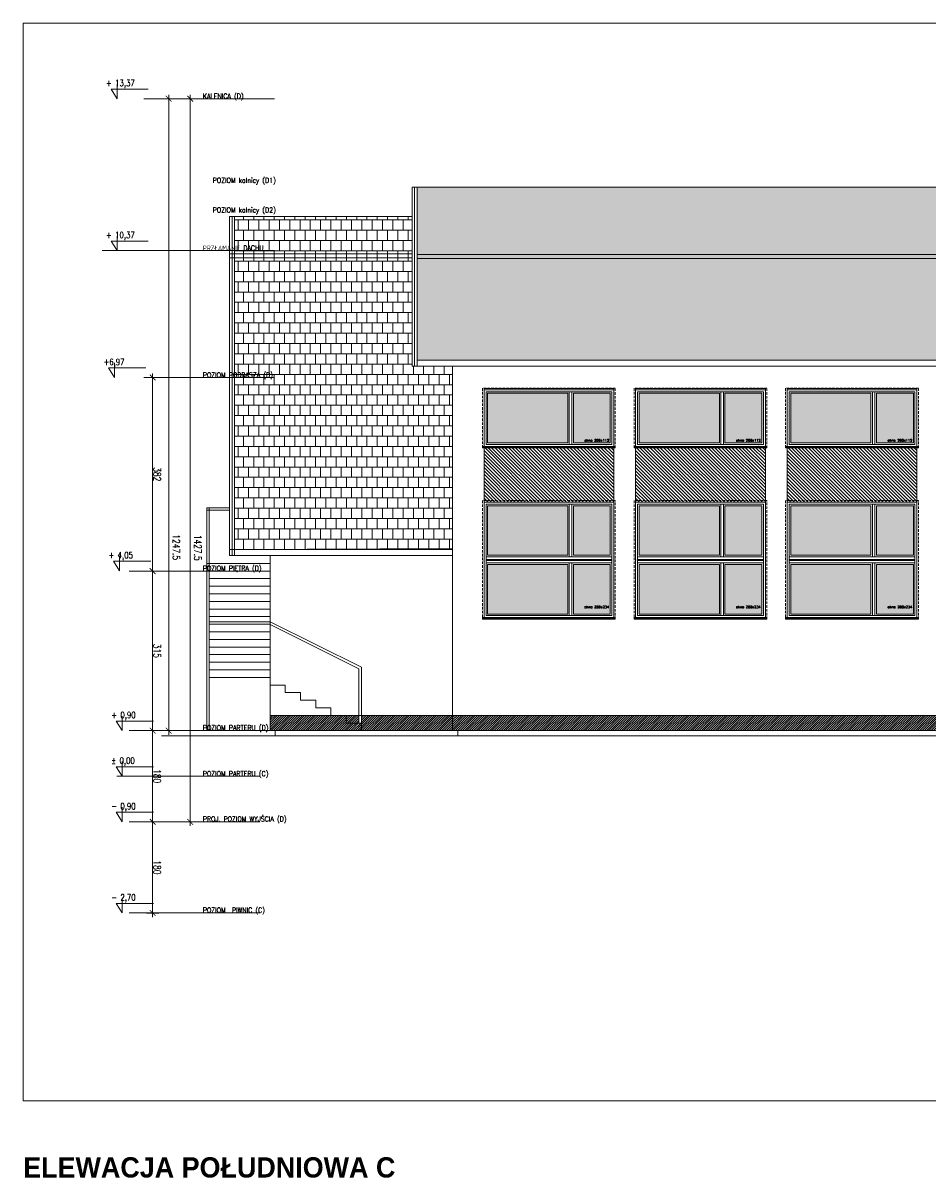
# Model space of a CAD drawing. Header units: millimetres. Extents: x -82287 to 177822, y -399756 to 0.
# Tile 9 of 228: x 47704 to 49488, y -238970 to -236685. Entities that reach past the tile are written whole.
import ezdxf
from ezdxf.enums import TextEntityAlignment as Align

# ---------------------------------------------------------------- set-up
doc = ezdxf.new("R2010")
doc.units = ezdxf.units.MM
doc.header["$MEASUREMENT"] = 0
doc.linetypes.add('SUŁOSZOWA - PB 21 03$0$CARKOVANA', pattern=[7.5, 5, -2.5])
doc.layers.get('DEFPOINTS').update_dxf_attribs({"lineweight": 50})
doc.layers.add('FL_XREF', color=252, linetype='Continuous')
for name, color, linetype, lineweight in [('SUŁOSZOWA - PB 21 03$0$! opisy okien elewacja', 251, 'Continuous', 0), ('SUŁOSZOWA - PB 21 03$0$!! 0_ Istn-okna', 251, 'Continuous', 0), ('SUŁOSZOWA - PB 21 03$0$!! 0_ Istn-sciany', 251, 'Continuous', 0), ('SUŁOSZOWA - PB 21 03$0$!! 0_ Opis', 251, 'Continuous', 0), ('SUŁOSZOWA - PB 21 03$0$!! 0_ WIDOK ELEWACJA', 251, 'Continuous', 0), ('SUŁOSZOWA - PB 21 03$0$!! 0_Istn-cienka', 251, 'Continuous', 0), ('SUŁOSZOWA - PB 21 03$0$!! 0_Opis_pom', 251, 'Continuous', 0), ('SUŁOSZOWA - PB 21 03$0$!! 1_ELEWACJA KOLOR', 251, 'Continuous', 0), ('SUŁOSZOWA - PB 21 03$0$!! 1_Hatch dach', 251, 'Continuous', 0), ('SUŁOSZOWA - PB 21 03$0$!! 1_OPIS POM NOWE', 251, 'Continuous', 0), ('SUŁOSZOWA - PB 21 03$0$!! 2_ELEWACJA COKÓŁ', 251, 'Continuous', 0), ('SUŁOSZOWA - PB 21 03$0$!! 2_NOWE OKNA WIDOk - remont', 251, 'Continuous', 0), ('SUŁOSZOWA - PB 21 03$0$!! 2_TYNK OBRYS', 251, 'Continuous', 0), ('SUŁOSZOWA - PB 21 03$0$0-rzedne-blok', 251, 'Continuous', 0)]:
    doc.layers.add(name, color=color, linetype=linetype, lineweight=lineweight)
doc.layers.add('SUŁOSZOWA - PB 21 03$0$ND', color=251, linetype='Continuous', lineweight=0, plot=False)
doc.styles.add('SUŁOSZOWA - PB 21 03$0$ARIAL', font='tahoma.ttf')
doc.styles.add('SUŁOSZOWA - PB 21 03$0$DEUTSCH', font='SIMPLEX8')
doc.styles.add('SUŁOSZOWA - PB 21 03$0$SIMPLEX', font='simplex.shx', dxfattribs={"width": 0.77})
doc.styles.add('SUŁOSZOWA - PB 21 03$0$STYLE10', font='arialbd.ttf')
doc.styles.add('SUŁOSZOWA - PB 21 03$0$TXT', font='simplex.shx')
doc.dimstyles.new('SUŁOSZOWA - PB 21 03$0$OL PB 100', dxfattribs={"dimscale": 4, "dimtxt": 3.5, "dimasz": 0.2, "dimexe": 10, "dimexo": 10, "dimgap": 0.5, "dimtad": 1, "dimdec": 1, "dimrnd": 0.5, "dimzin": 9, "dimdsep": 46, "dimtxsty": 'SUŁOSZOWA - PB 21 03$0$SIMPLEX', "dimblk": 'SUŁOSZOWA - PB 21 03$0$thick_MSz', "dimcen": 0.05, "dimdle": 8, "dimse1": 1, "dimse2": 1, "dimclrd": 256, "dimclre": 256, "dimclrt": 3, "dimadec": 1, "dimazin": 2, "dimtfac": 1, "dimtdec": 1, "dimtix": 1, "dimtofl": 0, "dimtmove": 2, "dimatfit": 3, "dimldrblk": 'SUŁOSZOWA - PB 21 03$0$thick_MSz', "dimfxl": 10, "dimfxlon": 1, "dimtolj": 1, "dimlwd": -1, "dimlwe": -1, "dimarcsym": 0})
pattern_1 = [(45, (-1039.1575, -35668.7665), (-2.24506403, 2.24506403), [])]
pattern_2 = [(180, (0, 0), (-0.79375, -1.5875), [0, -1.5875])]
pattern_3 = [(180, (0, 0), (-2e-15, -20.32), []), (270, (0, 0), (10.16, -20.32), [20.32, -20.32])]

# ---------------------------------------------------------------- blocks, each defined once
blk = doc.blocks.new('SUŁOSZOWA - PB 21 03$0$okno 266x234')
at = {"layer": 'SUŁOSZOWA - PB 21 03$0$!! 1_Hatch dach', "true_color": 0x575757}
h = blk.add_hatch(dxfattribs=at)
h.set_pattern_fill('ANSI31', color=251, scale=0.3, angle=180)
h.set_pattern_definition([(225, (0, 0), (0.67351921, -0.67351921), [])])
h.paths.add_polyline_path([(212, 10817.5), (-50, 10817.5), (-50, 10820.5), (212, 10820.5)])
h = blk.add_hatch(dxfattribs=at)
h.set_pattern_fill('DOTS', color=251, angle=180)
h.set_pattern_definition(pattern_2)
h.paths.add_polyline_path([(43.8, 10596.5), (202, 10596.5), (202, 10694.5), (43.8, 10694.5)])
h.paths.add_polyline_path([(43.8, 10712.5), (202, 10712.5), (202, 10810.5), (43.8, 10810.5)])
h.paths.add_polyline_path([(32.8, 10596.5), (-40, 10596.5), (-40, 10694.5), (32.8, 10694.5)])
h.paths.add_polyline_path([(32.8, 10712.5), (-40, 10712.5), (-40, 10810.5), (32.8, 10810.5)])
at = {"layer": 'SUŁOSZOWA - PB 21 03$0$! opisy okien elewacja'}
for p in [(-33, 10817.5), (209, 10817.5), (209, 10703.5), (-47, 10589.5), (195, 10589.5)]:
    blk.add_point(p, dxfattribs=at)
at = {"layer": 'SUŁOSZOWA - PB 21 03$0$!! 0_ Istn-okna'}
for p, q in [((205, 10709.5), (-43, 10709.5)), ((205, 10704.5), (-43, 10704.5)), ((205, 10702.5), (-43, 10702.5)), ((205, 10697.5), (-43, 10697.5))]:
    blk.add_line(p, q, dxfattribs=at)
at = {"layer": 'SUŁOSZOWA - PB 21 03$0$!! 0_ Istn-okna', "linetype": 'SUŁOSZOWA - PB 21 03$0$CARKOVANA', "lineweight": 5}
blk.add_lwpolyline([(212, 10820.5), (-50, 10820.5), (-50, 10586.5), (212, 10586.5)], close=True, dxfattribs=at)
at = {"layer": 'SUŁOSZOWA - PB 21 03$0$!! 0_ Istn-okna'}
for points in [[(212, 10817.5), (-50, 10817.5), (-50, 10820.5), (212, 10820.5)], [(209, 10817.5), (-47, 10817.5), (-47, 10589.5), (209, 10589.5)], [(205, 10813.5), (-43, 10813.5), (-43, 10593.5), (205, 10593.5)], [(32.8, 10712.5), (-40, 10712.5), (-40, 10810.5), (32.8, 10810.5)], [(43.8, 10712.5), (202, 10712.5), (202, 10810.5), (43.8, 10810.5)], [(32.8, 10596.5), (-40, 10596.5), (-40, 10694.5), (32.8, 10694.5)], [(43.8, 10596.5), (202, 10596.5), (202, 10694.5), (43.8, 10694.5)]]:
    blk.add_lwpolyline(points, close=True, dxfattribs=at)
for points in [[(35.8, 10709.5), (35.8, 10813.5)], [(40.8, 10709.5), (40.8, 10813.5)], [(35.8, 10593.5), (35.8, 10697.5)], [(35.8, 10593.5), (35.8, 10697.5)], [(40.8, 10593.5), (40.8, 10697.5)], [(40.8, 10593.5), (40.8, 10697.5)]]:
    blk.add_lwpolyline(points, dxfattribs=at)
at = {"insert": (10.9, 10793.9), "char_height": 5, "attachment_point": 1, "rotation": 180, "style": 'SUŁOSZOWA - PB 21 03$0$TXT'}
blk.add_mtext_dynamic_manual_height_columns('okno 266x234', width=52.63, gutter_width=75, heights=[0], dxfattribs=at)
blk = doc.blocks.new('SUŁOSZOWA - PB 21 03$0$okno 266x112')
at = {"layer": 'SUŁOSZOWA - PB 21 03$0$!! 1_Hatch dach', "true_color": 0x575757}
h = blk.add_hatch(dxfattribs=at)
h.set_pattern_fill('ANSI31', color=251, scale=0.05, angle=180)
h.set_pattern_definition([(225, (48759.55389, -227260.51076), (0.11225320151, -0.11225320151), [])])
h.paths.add_polyline_path([(212, 10312.8), (-50, 10312.8), (-50, 10315.8), (212, 10315.8)])
h = blk.add_hatch(dxfattribs=at)
h.set_pattern_fill('DOTS', color=251, angle=180)
h.set_pattern_definition(pattern_2)
h.paths.add_polyline_path([(43.8, 10207.8), (202, 10207.8), (202, 10305.8), (43.8, 10305.8)])
h.paths.add_polyline_path([(32.8, 10207.8), (-40, 10207.8), (-40, 10305.8), (32.8, 10305.8)])
at = {"layer": 'SUŁOSZOWA - PB 21 03$0$! opisy okien elewacja'}
for p in [(-33, 10312.8), (209, 10314.3), (209, 10312.8), (209, 10308.3)]:
    blk.add_point(p, dxfattribs=at)
at = {"layer": 'SUŁOSZOWA - PB 21 03$0$!! 0_ Istn-okna', "linetype": 'SUŁOSZOWA - PB 21 03$0$CARKOVANA', "lineweight": 5}
blk.add_lwpolyline([(212, 10315.8), (-50, 10315.8), (-50, 10197.8), (212, 10197.8)], close=True, dxfattribs=at)
at = {"layer": 'SUŁOSZOWA - PB 21 03$0$!! 0_ Istn-okna'}
for points in [[(212, 10312.8), (-50, 10312.8), (-50, 10315.8), (212, 10315.8)], [(209, 10312.8), (-47, 10312.8), (-47, 10200.8), (209, 10200.8)], [(205, 10308.8), (-43, 10308.8), (-43, 10204.8), (205, 10204.8)], [(32.8, 10207.8), (-40, 10207.8), (-40, 10305.8), (32.8, 10305.8)], [(43.8, 10207.8), (202, 10207.8), (202, 10305.8), (43.8, 10305.8)]]:
    blk.add_lwpolyline(points, close=True, dxfattribs=at)
for points in [[(35.8, 10308.8), (-43, 10308.8)], [(35.8, 10204.8), (35.8, 10308.8)], [(205, 10308.8), (40.8, 10308.8)], [(40.8, 10204.8), (40.8, 10308.8)]]:
    blk.add_lwpolyline(points, dxfattribs=at)
at = {"insert": (10.9, 10298.3), "char_height": 5, "attachment_point": 1, "rotation": 180, "style": 'SUŁOSZOWA - PB 21 03$0$TXT'}
blk.add_mtext_dynamic_manual_height_columns('okno 266x112', width=52.63, gutter_width=75, heights=[0], dxfattribs=at)
blk = doc.blocks.new('SUŁOSZOWA - PB 21 03$0$D_kota')
for p, q in [((8.7, 0), (8.7, 23)), ((-0.8, 15), (8.7, 15)), ((8.7, 0), (-0.8, 15))]:
    blk.add_line(p, q)
blk.add_lwpolyline([(-0.8, 15), (57.9, 15)])
at = {"style": 'SUŁOSZOWA - PB 21 03$0$DEUTSCH', "width": 0.8}
blk.add_attdef('POZ.ARCH', (7.3, 19.7), '', height=10, dxfattribs=at)
blk = doc.blocks.new('SUŁOSZOWA - PB 21 03$0$thick_MSz')
for p, q in [((-10, 0), (10, 0)), ((0, 15), (0, -15))]:
    blk.add_line(p, q)
at = {"const_width": 2, "elevation": 2}
blk.add_lwpolyline([(-7.1, -7.1), (7.1, 7.1)], dxfattribs=at)
blk = doc.blocks.new('*D182')
at = {"layer": 'DEFPOINTS', "color": 0, "ltscale": 100, "transparency": 16777216}
for p in [(-7256.9, 8688.1), (-7256.9, 8610.3), (-6009.6, 8600.1)]:
    blk.add_point(p, dxfattribs=at)
at = {"layer": 'SUŁOSZOWA - PB 21 03$0$ND', "ltscale": 100, "transparency": 16777216}
blk.add_line((-6010.4, 8610.3), (-7256.1, 8610.3), dxfattribs=at)
at = {"layer": 'SUŁOSZOWA - PB 21 03$0$ND', "ltscale": 100, "transparency": 16777216, "xscale": 0.8, "yscale": 0.8, "zscale": 0.8}
for p, rotation in [((-7256.9, 8610.3), 180.0000000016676), ((-6009.6, 8610.3), 1.667526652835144e-09)]:
    blk.add_blockref('SUŁOSZOWA - PB 21 03$0$thick_MSz', p, dxfattribs=dict(at, rotation=rotation))
at = {"layer": 'SUŁOSZOWA - PB 21 03$0$ND', "color": 3, "ltscale": 100, "transparency": 16777216, "insert": (-6894.8, 8595.3), "char_height": 14, "attachment_point": 5, "rotation": 180, "style": 'SUŁOSZOWA - PB 21 03$0$SIMPLEX'}
blk.add_mtext('\\A1;1247.5', dxfattribs=at)
blk = doc.blocks.new('*D183')
at = {"layer": 'DEFPOINTS', "color": 0, "ltscale": 100, "transparency": 16777216}
for p in [(-7436.9, 8703.8), (-7256.9, 8703.8), (-7256.9, 8642)]:
    blk.add_point(p, dxfattribs=at)
at = {"layer": 'SUŁOSZOWA - PB 21 03$0$ND', "ltscale": 100, "transparency": 16777216}
blk.add_line((-7436.1, 8642), (-7257.7, 8642), dxfattribs=at)
at = {"layer": 'SUŁOSZOWA - PB 21 03$0$ND', "ltscale": 100, "transparency": 16777216, "xscale": 0.8, "yscale": 0.8, "zscale": 0.8}
for p, rotation in [((-7436.9, 8642), 180.0000000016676), ((-7256.9, 8642), 1.667526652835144e-09)]:
    blk.add_blockref('SUŁOSZOWA - PB 21 03$0$thick_MSz', p, dxfattribs=dict(at, rotation=rotation))
at = {"layer": 'SUŁOSZOWA - PB 21 03$0$ND', "color": 3, "ltscale": 100, "transparency": 16777216, "insert": (-7346.9, 8633), "char_height": 14, "attachment_point": 5, "rotation": 180, "style": 'SUŁOSZOWA - PB 21 03$0$SIMPLEX'}
blk.add_mtext('\\A1;180', dxfattribs=at)
blk = doc.blocks.new('*D184')
at = {"layer": 'DEFPOINTS', "color": 0, "ltscale": 100, "transparency": 16777216}
for p in [(-7256.9, 8703.8), (-6941.9, 8703.8), (-6941.9, 8642)]:
    blk.add_point(p, dxfattribs=at)
at = {"layer": 'SUŁOSZOWA - PB 21 03$0$ND', "ltscale": 100, "transparency": 16777216}
blk.add_line((-7256.1, 8642), (-6942.7, 8642), dxfattribs=at)
at = {"layer": 'SUŁOSZOWA - PB 21 03$0$ND', "ltscale": 100, "transparency": 16777216, "xscale": 0.8, "yscale": 0.8, "zscale": 0.8, "rotation": 180}
blk.add_blockref('SUŁOSZOWA - PB 21 03$0$thick_MSz', (-7256.9, 8642), dxfattribs=at)
at = {"layer": 'SUŁOSZOWA - PB 21 03$0$ND', "ltscale": 100, "transparency": 16777216, "xscale": 0.8, "yscale": 0.8, "zscale": 0.8}
blk.add_blockref('SUŁOSZOWA - PB 21 03$0$thick_MSz', (-6941.9, 8642), dxfattribs=at)
at = {"layer": 'SUŁOSZOWA - PB 21 03$0$ND', "color": 3, "ltscale": 100, "transparency": 16777216, "insert": (-7099.4, 8633), "char_height": 14, "attachment_point": 5, "rotation": 180, "style": 'SUŁOSZOWA - PB 21 03$0$SIMPLEX'}
blk.add_mtext('\\A1;315', dxfattribs=at)
blk = doc.blocks.new('*D185')
at = {"layer": 'DEFPOINTS', "color": 0, "ltscale": 100, "transparency": 16777216}
for p in [(-6941.9, 8703.8), (-6559.9, 8703.8), (-6559.9, 8642)]:
    blk.add_point(p, dxfattribs=at)
at = {"layer": 'SUŁOSZOWA - PB 21 03$0$ND', "ltscale": 100, "transparency": 16777216}
blk.add_line((-6941.1, 8642), (-6560.7, 8642), dxfattribs=at)
at = {"layer": 'SUŁOSZOWA - PB 21 03$0$ND', "ltscale": 100, "transparency": 16777216, "xscale": 0.8, "yscale": 0.8, "zscale": 0.8, "rotation": 180}
blk.add_blockref('SUŁOSZOWA - PB 21 03$0$thick_MSz', (-6941.9, 8642), dxfattribs=at)
at = {"layer": 'SUŁOSZOWA - PB 21 03$0$ND', "ltscale": 100, "transparency": 16777216, "xscale": 0.8, "yscale": 0.8, "zscale": 0.8}
blk.add_blockref('SUŁOSZOWA - PB 21 03$0$thick_MSz', (-6559.9, 8642), dxfattribs=at)
at = {"layer": 'SUŁOSZOWA - PB 21 03$0$ND', "color": 3, "ltscale": 100, "transparency": 16777216, "insert": (-6750.9, 8633), "char_height": 14, "attachment_point": 5, "rotation": 180, "style": 'SUŁOSZOWA - PB 21 03$0$SIMPLEX'}
blk.add_mtext('\\A1;382', dxfattribs=at)
blk = doc.blocks.new('*D186')
at = {"layer": 'DEFPOINTS', "color": 0, "ltscale": 100, "transparency": 16777216}
for p in [(-7616.9, 8679.3), (-7436.9, 8679.3), (-7436.9, 8642)]:
    blk.add_point(p, dxfattribs=at)
at = {"layer": 'SUŁOSZOWA - PB 21 03$0$ND', "ltscale": 100, "transparency": 16777216}
blk.add_line((-7616.1, 8642), (-7437.7, 8642), dxfattribs=at)
at = {"layer": 'SUŁOSZOWA - PB 21 03$0$ND', "ltscale": 100, "transparency": 16777216, "xscale": 0.8, "yscale": 0.8, "zscale": 0.8}
for p, rotation in [((-7616.9, 8642), 180.0000000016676), ((-7436.9, 8642), 1.667526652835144e-09)]:
    blk.add_blockref('SUŁOSZOWA - PB 21 03$0$thick_MSz', p, dxfattribs=dict(at, rotation=rotation))
at = {"layer": 'SUŁOSZOWA - PB 21 03$0$ND', "color": 3, "ltscale": 100, "transparency": 16777216, "insert": (-7526.9, 8633), "char_height": 14, "attachment_point": 5, "rotation": 180, "style": 'SUŁOSZOWA - PB 21 03$0$SIMPLEX'}
blk.add_mtext('\\A1;180', dxfattribs=at)
blk = doc.blocks.new('*D187')
at = {"layer": 'DEFPOINTS', "color": 0, "ltscale": 100, "transparency": 16777216}
for p in [(-7436.9, 8688.1), (-7436.9, 8567.8), (-6009.6, 8557.6)]:
    blk.add_point(p, dxfattribs=at)
at = {"layer": 'SUŁOSZOWA - PB 21 03$0$ND', "ltscale": 100, "transparency": 16777216}
blk.add_line((-6010.4, 8567.8), (-7436.1, 8567.8), dxfattribs=at)
at = {"layer": 'SUŁOSZOWA - PB 21 03$0$ND', "ltscale": 100, "transparency": 16777216, "xscale": 0.8, "yscale": 0.8, "zscale": 0.8}
for p, rotation in [((-7436.9, 8567.8), 180.0000000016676), ((-6009.6, 8567.8), 1.667526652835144e-09)]:
    blk.add_blockref('SUŁOSZOWA - PB 21 03$0$thick_MSz', p, dxfattribs=dict(at, rotation=rotation))
at = {"layer": 'SUŁOSZOWA - PB 21 03$0$ND', "color": 3, "ltscale": 100, "transparency": 16777216, "insert": (-6895.9, 8552.8), "char_height": 14, "attachment_point": 5, "rotation": 180, "style": 'SUŁOSZOWA - PB 21 03$0$SIMPLEX'}
blk.add_mtext('\\A1;1427.5', dxfattribs=at)
blk = doc.blocks.new('SUŁOSZOWA - PB 21 03$0$BLOK POZIOMY SALA GIMNASTYCZNA')
for p, q in [((-7616.85, 8430.57), (-7616.85, 8688.11)), ((-7436.85, 8430.57), (-7436.85, 8688.11)), ((-7256.85, 8430.57), (-7256.85, 8688.11)), ((-6941.85, 8430.57), (-6941.85, 8688.11)), ((-6559.85, 8401.77), (-6559.85, 8659.32)), ((-6309.42, 8401.77), (-6309.42, 8659.32)), ((-6009.57, 8401.77), (-6009.57, 8659.32))]:
    blk.add_line(p, q)
for points in [[(-6309.42, 8401.77), (-6309.42, 8741.67)], [(-7346.85, 8712.69), (-7346.85, 8429.66)]]:
    blk.add_lwpolyline(points)
at = {"layer": 'SUŁOSZOWA - PB 21 03$0$0-rzedne-blok'}
ref = blk.add_blockref('SUŁOSZOWA - PB 21 03$0$D_kota', (-6559.85, 8727.86), dxfattribs=dict(at, xscale=1.250000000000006, yscale=1.250000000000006, zscale=1.250000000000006, rotation=270))
ref.add_attrib('POZ.ARCH', '+6,97', (-6535.27, 8738.69), dxfattribs={"layer": '0', "height": 12.5, "rotation": 270, "style": 'SUŁOSZOWA - PB 21 03$0$DEUTSCH', "width": 0.8})
ref = blk.add_blockref('SUŁOSZOWA - PB 21 03$0$D_kota', (-6309.42, 8723.05), dxfattribs=dict(at, xscale=1.250000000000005, yscale=1.250000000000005, zscale=1.250000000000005, rotation=270))
ref.add_attrib('POZ.ARCH', '+ 10,37', (-6284.84, 8733.88), dxfattribs={"layer": '0', "height": 12.5, "rotation": 270, "style": 'SUŁOSZOWA - PB 21 03$0$DEUTSCH', "width": 0.8})
ref = blk.add_blockref('SUŁOSZOWA - PB 21 03$0$D_kota', (-6009.57, 8723.05), dxfattribs=dict(at, xscale=1.250000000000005, yscale=1.250000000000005, zscale=1.250000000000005, rotation=270))
ref.add_attrib('POZ.ARCH', '+ 13,37', (-5984.99, 8733.88), dxfattribs={"layer": '0', "height": 12.5, "rotation": 270, "style": 'SUŁOSZOWA - PB 21 03$0$DEUTSCH', "width": 0.8})
ref = blk.add_blockref('SUŁOSZOWA - PB 21 03$0$D_kota', (-7616.85, 8712.69), dxfattribs=dict(at, xscale=1.250000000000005, yscale=1.250000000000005, zscale=1.250000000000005, rotation=270))
ref.add_attrib('POZ.ARCH', '- 2,70  ', (-7592.27, 8723.52), dxfattribs={"layer": '0', "height": 12.5, "rotation": 270, "style": 'SUŁOSZOWA - PB 21 03$0$DEUTSCH', "width": 0.8})
ref = blk.add_blockref('SUŁOSZOWA - PB 21 03$0$D_kota', (-7436.85, 8712.69), dxfattribs=dict(at, xscale=1.250000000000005, yscale=1.250000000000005, zscale=1.250000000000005, rotation=270))
ref.add_attrib('POZ.ARCH', '- 0,90  ', (-7412.27, 8723.52), dxfattribs={"layer": '0', "height": 12.5, "rotation": 270, "style": 'SUŁOSZOWA - PB 21 03$0$DEUTSCH', "width": 0.8})
ref = blk.add_blockref('SUŁOSZOWA - PB 21 03$0$D_kota', (-7346.85, 8712.69), dxfattribs=dict(at, xscale=1.250000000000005, yscale=1.250000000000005, zscale=1.250000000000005, rotation=270))
ref.add_attrib('POZ.ARCH', '%%p 0,00  ', (-7322.27, 8723.52), dxfattribs={"layer": '0', "height": 12.5, "rotation": 270, "style": 'SUŁOSZOWA - PB 21 03$0$DEUTSCH', "width": 0.8})
ref = blk.add_blockref('SUŁOSZOWA - PB 21 03$0$D_kota', (-7256.85, 8712.69), dxfattribs=dict(at, xscale=1.250000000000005, yscale=1.250000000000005, zscale=1.250000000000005, rotation=270))
ref.add_attrib('POZ.ARCH', '+ 0,90  ', (-7232.27, 8723.52), dxfattribs={"layer": '0', "height": 12.5, "rotation": 270, "style": 'SUŁOSZOWA - PB 21 03$0$DEUTSCH', "width": 0.8})
ref = blk.add_blockref('SUŁOSZOWA - PB 21 03$0$D_kota', (-6941.38, 8718.1), dxfattribs=dict(at, xscale=1.250000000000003, yscale=1.250000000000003, zscale=1.250000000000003, rotation=269.9999999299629))
ref.add_attrib('POZ.ARCH', '+ 4,05', (-6916.8, 8728.93), dxfattribs={"layer": '0', "height": 12.5, "rotation": 270, "style": 'SUŁOSZOWA - PB 21 03$0$DEUTSCH', "width": 0.8})
at = {"style": 'SUŁOSZOWA - PB 21 03$0$SIMPLEX', "width": 0.77}
for s, p in [('POZIOM  PIWNIC (C)', (-7616.31, 8542.85)), ('PROJ. POZIOM WYJŚCIA (D)', (-7436.31, 8542.85)), ('POZIOM PARTERU (C)', (-7346.85, 8542.85)), ('POZIOM PARTERU (D)', (-7256.31, 8542.85)), ('POZIOM PIĘTRA (D)', (-6941.31, 8542.85)), ('POZIOM PODDASZA (D)', (-6559.85, 8542.85)), ('PRZŁAMANIE DACHU', (-6309.42, 8542.85)), ('KALENICA (D)', (-6009.57, 8542.85)), ('POZIOM kalnicy (D2)', (-6234.21, 8523.33, -0.04)), ('POZIOM kalnicy (D1)', (-6175.6, 8523.33, -0.04))]:
    blk.add_text(s, height=10, rotation=270, dxfattribs=at).set_placement(p)
at = {"layer": 'SUŁOSZOWA - PB 21 03$0$ND', "ltscale": 100}
for base, p1, p2, picture, middle in [((-7256.85, 8641.97), (-7436.85, 8703.84), (-7256.85, 8703.84), '*D183', (-7346.85, 8632.97)), ((-7436.85, 8641.97), (-7616.85, 8679.26), (-7436.85, 8679.26), '*D186', (-7526.85, 8632.97))]:
    dim = blk.add_linear_dim(base=base, p1=p1, p2=p2, angle=0, dimstyle='SUŁOSZOWA - PB 21 03$0$OL PB 100', dxfattribs=at)
    dim.commit()
    dim.dimension.update_dxf_attribs({"geometry": picture, "text_midpoint": middle})
for base, p1, p2, picture, middle in [((-7436.85, 8567.75), (-6009.57, 8557.61), (-7436.85, 8688.11), '*D187', (-6895.9, 8552.8)), ((-7256.85, 8610.27), (-6009.57, 8600.13), (-7256.85, 8688.11), '*D182', (-6894.77, 8595.31))]:
    dim = blk.add_linear_dim(base=base, p1=p1, p2=p2, angle=0, dimstyle='SUŁOSZOWA - PB 21 03$0$OL PB 100', dxfattribs=at)
    dim.commit()
    dim.dimension.update_dxf_attribs({"geometry": picture, "text_midpoint": middle, "dimtype": 160})
for base, p1, p2, picture, middle in [((-6941.85, 8641.97), (-7256.85, 8703.84), (-6941.85, 8703.84), '*D184', (-7099.35, 8632.97)), ((-6559.85, 8641.97), (-6941.85, 8703.84), (-6559.85, 8703.84), '*D185', (-6750.85, 8632.97))]:
    dim = blk.add_linear_dim(base=base, p1=p1, p2=p2, dimstyle='SUŁOSZOWA - PB 21 03$0$OL PB 100', dxfattribs=at)
    dim.commit()
    dim.dimension.update_dxf_attribs({"geometry": picture, "text_midpoint": middle})
blk = doc.blocks.new('SUŁOSZOWA - PB 21 03')
at = {"layer": 'SUŁOSZOWA - PB 21 03$0$!! 1_ELEWACJA KOLOR', "true_color": 0xa78758}
h = blk.add_hatch(dxfattribs=at)
h.set_pattern_fill('ANSI31', color=45, scale=1.5, angle=-90)
h.set_pattern_definition([(315, (0, 0), (3.36759605, 3.36759605), [])])
h.paths.add_polyline_path([(48550.55389, -237573.26576), (48806.55389, -237573.26576), (48806.55389, -237683.26576), (48550.55389, -237683.26576)])
h = blk.add_hatch(dxfattribs=at)
h.set_pattern_fill('ANSI31', color=45, scale=1.5, angle=-90)
h.set_pattern_definition([(315, (299, 0), (3.36759605, 3.36759605), [])])
h.paths.add_polyline_path([(48849.55389, -237573.26576), (49105.55389, -237573.26576), (49105.55389, -237683.26576), (48849.55389, -237683.26576)])
h = blk.add_hatch(dxfattribs=at)
h.set_pattern_fill('ANSI31', color=45, scale=1.5, angle=-90)
h.set_pattern_definition([(315, (598, 0), (3.36759605, 3.36759605), [])])
h.paths.add_polyline_path([(49148.55389, -237573.26576), (49404.55389, -237573.26576), (49404.55389, -237683.26576), (49148.55389, -237683.26576)])
at = {"layer": 'SUŁOSZOWA - PB 21 03$0$!! 1_Hatch dach', "true_color": 0x990000}
h = blk.add_hatch(dxfattribs=at)
h.set_pattern_fill('AR-B88', color=14, scale=0.1, angle=180)
h.set_pattern_definition(pattern_3)
h.paths.add_polyline_path([(48418.55389, -237061.70495), (51041.55389, -237061.70495), (51041.55389, -237402.89341), (48418.55389, -237402.89341)])
h = blk.add_hatch(dxfattribs=at)
h.set_pattern_fill('AR-B88', color=14, scale=0.1, angle=180)
h.set_pattern_definition(pattern_3)
h.paths.add_polyline_path([(48058.55389, -237776.69696), (48488.55389, -237774.57958), (48488.55389, -237414.89341), (48408.55389, -237414.89341), (48408.55389, -237119.31403), (48058.55389, -237119.31403)])
at = {"layer": 'SUŁOSZOWA - PB 21 03$0$!! 2_ELEWACJA COKÓŁ'}
h = blk.add_hatch(dxfattribs=at)
h.set_pattern_fill('ANSI31', color=250)
h.set_pattern_definition(pattern_1)
h.paths.add_polyline_path([(48488.55389, -238104.26576), (48308.55389, -238104.26576), (48308.55389, -238119.26576), (48308.55389, -238134.26576), (48488.55389, -238134.26576)])
h.paths.add_polyline_path([(48303.55389, -238104.26576), (48278.55389, -238104.26576), (48278.55389, -238119.26576), (48303.55389, -238119.26576)], flags=17)
h.paths.add_polyline_path([(48308.55389, -238119.26576), (48278.55389, -238119.26576), (48278.55389, -238104.26576), (48248.55389, -238104.26576), (48128.55389, -238104.26576), (48128.55389, -238134.26576), (48308.55389, -238134.26576)])
h = blk.add_hatch(dxfattribs=at)
h.set_pattern_fill('ANSI31', color=250)
h.set_pattern_definition(pattern_1)
h.paths.add_polyline_path([(50971.55389, -238104.26576), (48488.55389, -238104.26576), (48488.55389, -238134.26576), (50971.55389, -238134.26576)])
at = {"layer": 'SUŁOSZOWA - PB 21 03$0$! opisy okien elewacja'}
for points in [[(47641.40114, -236737.82104), (53291.56291, -236737.82104), (53291.56291, -238865.24478), (47641.40114, -238865.24478)], [(48418.55389, -237061.70495), (51041.55389, -237061.70495), (51041.55389, -237402.89341), (48418.55389, -237402.89341)], [(48058.55389, -237776.69696), (48488.55389, -237774.57958), (48488.55389, -237414.89341), (48408.55389, -237414.89341), (48408.55389, -237119.31403), (48058.55389, -237119.31403)]]:
    blk.add_lwpolyline(points, close=True, dxfattribs=at)
at = {"layer": 'SUŁOSZOWA - PB 21 03$0$!! 0_ Istn-sciany'}
blk.add_lwpolyline([(50971.55389, -238144.26576), (47914.18369, -238144.26576)], dxfattribs=at)
at = {"layer": 'SUŁOSZOWA - PB 21 03$0$!! 0_ WIDOK ELEWACJA'}
for p, q in [((51041.55389, -237194.52858), (48418.55389, -237194.52858)), ((51041.55389, -237202.39752), (48418.55389, -237202.39752))]:
    blk.add_line(p, q, dxfattribs=at)
for points in [[(51051.55389, -237061.70495), (48408.55389, -237061.70495)], [(48408.55389, -237061.70495), (48408.55389, -237414.89341)], [(48413.55389, -237061.70495), (48413.55389, -237414.89341)], [(48418.55389, -237061.70495), (48418.55389, -237414.89341)], [(48048.55389, -237119.31403), (48408.55389, -237119.31403)], [(48048.55389, -237119.31403), (48048.55389, -237788.69696)], [(48053.55389, -237119.31403), (48053.55389, -237788.69696)], [(48058.55389, -237119.31403), (48058.55389, -237788.69696)], [(48048.55389, -237193.09167), (48408.55389, -237193.09167)], [(48048.55389, -237201.37498), (48408.55389, -237201.37498)], [(51041.55389, -237402.89341), (48418.55389, -237402.89341)], [(51051.55389, -237414.89341), (48418.55389, -237414.89341)], [(48488.55389, -237414.89341), (48488.55389, -238134.26576)], [(48048.55389, -237776.69696), (48488.55389, -237776.69696)], [(48048.55389, -237788.69696), (48488.55389, -237788.69696)], [(48128.55389, -237788.69696), (48128.55389, -238134.26576)], [(50971.55389, -238104.26576), (48128.55389, -238104.26576)], [(50971.55389, -238134.26576), (47914.18369, -238134.26576)], [(48138.55389, -238134.26576), (48138.55389, -238144.26576)], [(48498.55389, -238134.26576), (48498.55389, -238144.26576)]]:
    blk.add_lwpolyline(points, dxfattribs=at)
for points in [[(48550.55389, -237573.26576), (48806.55389, -237573.26576), (48806.55389, -237459.26576), (48550.55389, -237459.26576)], [(48849.55389, -237573.26576), (49105.55389, -237573.26576), (49105.55389, -237459.26576), (48849.55389, -237459.26576)], [(49148.55389, -237573.26576), (49404.55389, -237573.26576), (49404.55389, -237459.26576), (49148.55389, -237459.26576)], [(48550.55389, -237911.26576), (48806.55389, -237911.26576), (48806.55389, -237683.26576), (48550.55389, -237683.26576)], [(48849.55389, -237911.26576), (49105.55389, -237911.26576), (49105.55389, -237683.26576), (48849.55389, -237683.26576)], [(49148.55389, -237911.26576), (49404.55389, -237911.26576), (49404.55389, -237683.26576), (49148.55389, -237683.26576)]]:
    blk.add_lwpolyline(points, close=True, dxfattribs=at)
at = {"layer": 'SUŁOSZOWA - PB 21 03$0$!! 0_Istn-cienka'}
for points in [[(48003.55389, -237804.26576), (48003.55389, -237694.26576), (48008.55389, -237694.26576), (48008.55389, -237804.26576)], [(48003.55389, -237694.26576), (48048.55389, -237694.26576)], [(48003.55389, -237699.26576), (48048.55389, -237699.26576)], [(48003.55389, -237804.26576), (48003.55389, -238134.26576)], [(48008.55389, -237804.26576), (48003.55389, -237804.26576)], [(48008.55389, -237804.26576), (48008.55389, -238134.26576)], [(48008.55389, -237804.26576), (48128.55389, -237804.26576)], [(48008.55389, -237819.26576), (48128.55389, -237819.26576)], [(48008.55389, -237834.26576), (48128.55389, -237834.26576)], [(48008.55389, -237849.26576), (48128.55389, -237849.26576)], [(48008.55389, -237864.26576), (48128.55389, -237864.26576)], [(48008.55389, -237879.26576), (48128.55389, -237879.26576)], [(48008.55389, -237894.26576), (48128.55389, -237894.26576)], [(48008.55389, -237909.26576), (48128.55389, -237909.26576)], [(48008.55389, -237919.26576), (48128.55389, -237919.26576)], [(48008.55389, -237924.26576), (48128.55389, -237924.26576)], [(48008.55389, -237924.26576), (48127.37355, -237924.26576)], [(48303.55389, -238012.35593), (48127.37355, -237924.26576)], [(48308.55389, -238009.26576), (48128.55389, -237919.26576)], [(48008.55389, -237939.26576), (48128.55389, -237939.26576)], [(48008.55389, -237954.26576), (48128.55389, -237954.26576)], [(48008.55389, -237969.26576), (48128.55389, -237969.26576)], [(48008.55389, -237984.26576), (48128.55389, -237984.26576)], [(48008.55389, -237999.26576), (48128.55389, -237999.26576)], [(48008.55389, -238014.26576), (48128.55389, -238014.26576)], [(48303.55389, -238119.26576), (48303.55389, -238012.35593)], [(48308.55389, -238119.26576), (48308.55389, -238009.26576)], [(48008.55389, -238029.26576), (48128.55389, -238029.26576)], [(48128.55389, -238029.26576), (48128.55389, -238044.26576), (48158.55389, -238044.26576), (48158.55389, -238059.26576), (48188.55389, -238059.26576), (48188.55389, -238074.26576), (48218.55389, -238074.26576), (48218.55389, -238089.26576), (48248.55389, -238089.26576), (48248.55389, -238104.26576), (48278.55389, -238104.26576), (48278.55389, -238119.26576), (48308.55389, -238119.26576), (48308.55389, -238134.26576)]]:
    blk.add_lwpolyline(points, dxfattribs=at)
at = {"layer": 'SUŁOSZOWA - PB 21 03$0$!! 2_NOWE OKNA WIDOk - remont'}
for points in [[(48846.55389, -237573.26576), (49108.55389, -237573.26576), (49108.55389, -237576.26576), (48846.55389, -237576.26576)], [(49145.55389, -237573.26576), (49407.55389, -237573.26576), (49407.55389, -237576.26576), (49145.55389, -237576.26576)], [(48846.55389, -237911.26576), (49108.55389, -237911.26576), (49108.55389, -237914.26576), (48846.55389, -237914.26576)], [(49145.55389, -237911.26576), (49407.55389, -237911.26576), (49407.55389, -237914.26576), (49145.55389, -237914.26576)]]:
    blk.add_lwpolyline(points, close=True, dxfattribs=at)
at = {"layer": 'SUŁOSZOWA - PB 21 03$0$!! 2_TYNK OBRYS'}
for points in [[(48550.55389, -237573.26576), (48806.55389, -237573.26576), (48806.55389, -237683.26576), (48550.55389, -237683.26576)], [(48849.55389, -237573.26576), (49105.55389, -237573.26576), (49105.55389, -237683.26576), (48849.55389, -237683.26576)], [(49148.55389, -237573.26576), (49404.55389, -237573.26576), (49404.55389, -237683.26576), (49148.55389, -237683.26576)]]:
    blk.add_lwpolyline(points, close=True, dxfattribs=at)
at = {"layer": 'SUŁOSZOWA - PB 21 03$0$! opisy okien elewacja'}
for name, p, rotation in [('SUŁOSZOWA - PB 21 03$0$BLOK POZIOMY SALA GIMNASTYCZNA', (56538.75347, -230877.41154), 89.99999999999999), ('SUŁOSZOWA - PB 21 03$0$okno 266x112', (48759.55389, -227260.51076), 180), ('SUŁOSZOWA - PB 21 03$0$okno 266x112', (49058.55389, -227260.51076), 180), ('SUŁOSZOWA - PB 21 03$0$okno 266x112', (49357.55389, -227260.51076), 180), ('SUŁOSZOWA - PB 21 03$0$okno 266x234', (48759.55389, -227093.77112), 180), ('SUŁOSZOWA - PB 21 03$0$okno 266x234', (49058.55389, -227093.77112), 180), ('SUŁOSZOWA - PB 21 03$0$okno 266x234', (49357.55389, -227093.77112), 180)]:
    blk.add_blockref(name, p, dxfattribs=dict(at, rotation=rotation))
at = {"layer": 'SUŁOSZOWA - PB 21 03$0$!! 0_ Opis', "style": 'SUŁOSZOWA - PB 21 03$0$STYLE10', "width": 0.95}
blk.add_text('ELEWACJA POŁUDNIOWA C', height=40, dxfattribs=at).set_placement((47641.40114, -239016.43682))
at = {"layer": 'SUŁOSZOWA - PB 21 03$0$!! 0_Opis_pom', "ltscale": 0.7, "style": 'SUŁOSZOWA - PB 21 03$0$ARIAL'}
for tag, p in [('B0,19', (52679.2094, -194257.55204)), ('B2,14', (73874.0461, -194402.0887)), ('B1,21', (60405.50261, -194427.18207)), ('B2,12', (73342.49259, -194413.89249)), ('A1,16', (59129.54925, -194448.08429)), ('B1/17', (59524.53699, -194450.37428)), ('B1,19', (59914.81903, -194448.15658)), ('1,23', (61575.22173, -194450.37428)), ('B2,11', (73069.01144, -194438.89383)), ('B2,16', (75195.07765, -194441.83446)), ('B0,15', (51514.15008, -194461.8073)), ('A1,1', (58808.06672, -194460.94161)), ('1,22', (60947.33929, -194456.1144)), ('B2,17', (75506.7465, -194471.3759)), ('B2,19.1', (76701.67035, -194466.03695)), ('B3,7', (87459.81312, -194465.07097)), ('B3,3', (88235.73906, -194465.79732)), ('B0,18', (52071.43815, -194478.40179)), ('B1,18', (59715.51745, -194473.87108)), ('B1,20', (60198.53687, -194490.17374)), ('B2,10', (72728.63362, -194489.37283)), ('B2,15', (74566.38885, -194487.81114)), ('B3,6', (86826.65132, -194483.15512)), ('B3,8', (90006.66539, -194478.47972)), ('A0,6', (49094.40602, -194505.72387)), ('A0,4', (49692.81919, -194517.93289)), ('B0,22', (54187.56644, -194519.04308)), ('A1,6', (58565.96262, -194514.50753)), ('B1,1', (61908.24378, -194515.48656)), ('A2,5', (72452.45009, -194505.90583)), ('B2,13', (73649.91716, -194500.01242)), ('A0,5', (49399.71914, -194533.19455)), ('A0,3', (49906.53818, -194524.03766)), ('B0,20', (53125.45224, -194527.8835)), ('B0,21', (53847.26622, -194535.08002)), ('B1,3', (62229.35503, -194604.49851)), ('B2,18', (75922.43604, -194612.23635)), ('B2,19', (77152.69039, -194617.53776)), ('A3,4', (85509.27934, -194642.47136)), ('B0,24B', (54824.42896, -194684.26784)), ('B1,4', (63476.45184, -194691.11207)), ('B0,13', (50367.63944, -194706.5583)), ('B0,16', (51457.40872, -194704.43091)), ('B0,17', (51897.58569, -194706.77195)), ('A1,5', (58149.22649, -194724.80163)), ('A2,4', (71695.75649, -194707.44268)), ('B0,23', (54542.05776, -194742.93939)), ('A1,2', (58744.42262, -194746.622)), ('A2.1', (72371.45884, -194731.56251)), ('B1,2D', (60756.29674, -194750.92727)), ('B0,14', (50962.60809, -194789.06568)), ('A1,15', (59129.54925, -194780.73348)), ('B1,4', (63483.03852, -194791.04365)), ('A3.1', (86079.08704, -194786.62422)), ('A0,2', (49295.91259, -194810.95246)), ('B2.7', (74548.27897, -194836.12781)), ('B3,2', (89035.72921, -194837.99287)), ('B0,7', (52851.95551, -194845.56115)), ('B1,2B', (62374.83512, -194841.86715)), ('B1,2A', (61803.35407, -194869.27513)), ('B0,8', (51561.38742, -194890.27848)), ('A1,3', (58810.05243, -195008.83917)), ('A3.2', (86016.50296, -195004.88875)), ('A0,10', (49695.87246, -195042.9259)), ('A0,1', (49914.27925, -195025.82804)), ('B0,17', (51225.06492, -195049.74007)), ('A0,7', (49042.50308, -195082.6056)), ('B0,6', (52110.41055, -195069.39267)), ('B1,8', (61403.63433, -195071.25189)), ('A2.2', (72371.45884, -195070.78713)), ('B2.2', (74976.1855, -195068.47988)), ('B3,11', (88623.94853, -195099.23575)), ('B3,4', (87612.56208, -195132.78192)), ('B3,5', (86839.47632, -195174.05241)), ('B0,12', (50313.60595, -195207.52936)), ('B0,11', (50726.178, -195219.06638)), ('B3,10', (89778.42161, -195220.68871)), ('B0,24A', (54359.17011, -195245.97867)), ('B1,6', (63686.26823, -195231.3997)), ('A0,11', (49643.96951, -195271.84772)), ('B0,10', (51476.34179, -195259.44699)), ('A1,4', (58093.66276, -195250.96213)), ('B3,9', (90479.74099, -195260.18621)), ('A0,8', (49042.50308, -195293.21363)), ('B0,9', (51798.4912, -195291.17482)), ('B1,14', (59332.54805, -195280.73534)), ('B2,21', (75970.16114, -195290.81005)), ('B1,13', (60186.62513, -195314.46953)), ('B1,5', (63419.22943, -195317.21026)), ('A2.3', (71832.37045, -195318.78232)), ('B2,9', (73175.51251, -195317.21162)), ('B2,4', (74493.5947, -195318.7733)), ('A3,3', (85569.83931, -195318.78232)), ('B0,3', (52068.59538, -195319.60465)), ('B1,10', (60892.94126, -195319.45825)), ('B2,8', (73894.209, -195338.18956)), ('B2,3', (74674.2815, -195319.28036)), ('B3,1', (88723.65615, -195329.98594)), ('B0,2', (52227.2348, -195357.98297)), ('B1,9', (61058.12383, -195344.48743)), ('B2.1', (75304.74121, -195348.36327)), ('B2,20', (77211.021, -195343.82367)), ('B1,2C', (61827.40698, -195369.02625)), ('B1,7', (62134.52151, -195372.05069)), ('B0,1', (53061.17304, -195403.85659)), ('A0,9', (49001.50444, -195413.15723)), ('A0,12', (49689.76592, -195485.50737)), ('B0,4', (52224.78303, -195500.96352)), ('B1,11', (61050.00078, -195512.89565)), ('B2,5', (74686.48999, -195507.24036)), ('B1,12', (60864.00751, -195544.00738)), ('B0,5', (52066.14362, -195556.83806)), ('B2,6', (74499.29165, -195549.55175)), ('C2,2', (74812.78942, -195865.8959)), ('C1,3', (61091.58871, -195973.27844)), ('C0,2A', (52278.30875, -196050.48297)), ('C0,1', (52808.36775, -196132.34208)), ('C1,2', (61690.27405, -196439.72387)), ('C1,1', (62060.59754, -196465.28533)), ('C3,1', (88979.71614, -196545.67785)), ('C0,2B', (53028.88223, -196668.8019)), ('C1,4', (61008.68123, -196686.32122)), ('C2,1', (75334.65984, -196786.2197)), ('C2,3', (74834.65119, -196933.26657)), ('C1,5', (61062.7252, -196991.42453)), ('C1,10', (62127.38542, -196998.81344)), ('C1,9', (62147.33751, -197289.53424)), ('C1,6', (61131.41824, -197329.69535)), ('C0,3', (52181.98562, -197341.92176)), ('C0,4', (52345.96562, -197596.60561)), ('D1,1', (73931.12245, -197584.03121)), ('D0,18', (60296.49264, -197617.95269)), ('C2,4', (75243.70451, -197663.89)), ('D0,7', (59141.53804, -197722.84718)), ('D0,17', (60701.16801, -197741.44864)), ('C1,7', (61222.2575, -197737.18052)), ('D0,3', (59562.25866, -197751.14316)), ('D1,6', (72757.78643, -197751.22612)), ('D1,4', (73157.19908, -197744.29721)), ('D0,6', (58741.71849, -197802.61699)), ('D0,10', (58357.73602, -197820.93991)), ('D,09', (59195.67196, -197881.51243)), ('C0,5', (52269.72696, -197902.4362)), ('C0,6', (52872.93793, -197917.07354)), ('D0,2', (59943.06082, -197917.06725)), ('D0,16', (60721.3534, -197935.2949)), ('D1,3', (73475.28953, -197924.29875)), ('D0,8', (59058.9008, -197963.64925)), ('D0,5', (59448.52586, -197969.8061)), ('C2,5', (74555.08284, -197988.7886)), ('D1,5', (73291.61607, -197999.29956)), ('D0,4', (59655.02693, -198042.2589)), ('D0,15', (60692.12223, -198127.4643)), ('D0,1', (59931.33074, -198173.12806)), ('D1,2', (73578.07819, -198172.30068)), ('D0,11', (58161.27105, -198211.45823)), ('D0,12', (58250.99458, -198537.17631)), ('D0,13', (58250.99458, -198764.99605)), ('D1,7', (71854.87376, -198786.88467)), ('D0,14', (59130.08589, -198795.3373)), ('D1,8', (71715.35366, -199212.44512))]:
    blk.add_attdef(tag, text='', height=11.968, dxfattribs=at).set_placement(p, align=Align.MIDDLE_CENTER)
at = {"layer": 'SUŁOSZOWA - PB 21 03$0$!! 1_OPIS POM NOWE', "style": 'SUŁOSZOWA - PB 21 03$0$ARIAL'}
for tag, p in [('C1.7A', (61271.6179, -197538.30303)), ('C2.5B', (74970.66097, -197546.70728)), ('C2,5C', (74903.71123, -197659.13664)), ('C2.4', (75374.07862, -197726.11453)), ('D1,2B', (74322.25834, -197791.43247)), ('C1.7C', (61260.26049, -197811.38428)), ('C1.8B', (61588.27341, -197817.62151)), ('C1.8A', (61884.42005, -197818.94854)), ('C1.7B', (61322.12354, -197933.89849)), ('C2,5A', (74943.41937, -197993.49482)), ('E1.2', (62164.78326, -198139.98688)), ('E1.5E', (62692.10372, -198153.27854)), ('D1,2C', (73419.9359, -198156.57844)), ('D1,2A', (74280.17915, -198172.30068)), ('E2.9', (75361.45041, -198161.88904)), ('E2.7', (76022.45692, -198162.26272)), ('E3.1', (88990.58975, -198158.87886)), ('E1.1', (61330.46191, -198191.9806)), ('E1.5D', (62993.60773, -198185.416)), ('E1.5C', (63016.9343, -198246.3437)), ('E1.5B', (63264.15117, -198307.8661)), ('E3.2', (88781.41347, -198385.24275)), ('E1.6', (61022.6264, -198421.00827)), ('E2.2', (74782.75417, -198427.85813)), ('E2.8', (75757.29014, -198437.09188)), ('E2.6', (76531.8031, -198444.40756)), ('E1.5A', (63049.47589, -198456.39852)), ('E3.4', (89392.22607, -198450.03942)), ('E1.5G', (62892.39981, -198586.12622)), ('E1.5F', (62736.15118, -198589.14592)), ('E1,4', (61888.25021, -198652.6996)), ('E2.1', (75803.99631, -198697.05773)), ('E1.5L', (63297.7633, -198733.65678)), ('E1.3', (61058.5992, -198806.28147)), ('E1.5H', (62893.53005, -198830.01758)), ('E2,3', (74778.52304, -198843.9541)), ('E3.3', (89150.95684, -198867.32581)), ('E1.5K', (63266.15427, -198904.67789)), ('E1.5I', (62723.74907, -199005.87002)), ('E2.4', (75135.87669, -199083.20857)), ('E2.5', (76615.04061, -199164.91143)), ('E1.5J', (63204.25187, -199215.697))]:
    blk.add_attdef(tag, text='', height=11.968, dxfattribs=at).set_placement(p, align=Align.MIDDLE_CENTER)

msp = doc.modelspace()

# ---------------------------------------------------------------- block references
at = {"layer": 'FL_XREF'}
msp.add_blockref('SUŁOSZOWA - PB 21 03', (62.3, 52.9), dxfattribs=at)

doc.saveas('drawing.dxf')
